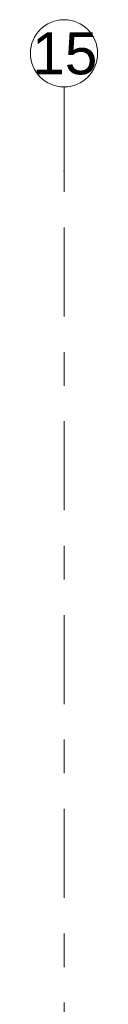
# Model space of a CAD drawing. Header units: metres. Extents: x -3.6 to 84.5, y -11 to 16.8.
# Tile 206 of 225: x 50.83 to 51.03, y 13.877 to 16.805. Entities that reach past the tile are written whole.
import ezdxf

# ---------------------------------------------------------------- set-up
doc = ezdxf.new("R2010")
doc.units = ezdxf.units.M
doc.header["$MEASUREMENT"] = 0
doc.linetypes.add('Strichlinie doppelt', pattern=[0.546806, 0.264583, -0.105833, 0.070556, -0.105833])
doc.layers.add('451 - Universal.Achsen Raster', color=7, linetype='Continuous')
doc.styles.add('ERSTELLTER_STIL_2', font='txt')

msp = doc.modelspace()

# ---------------------------------------------------------------- linework, layer by layer
at = {"layer": '451 - Universal.Achsen Raster', "color": 160, "linetype": 'Strichlinie doppelt', "lineweight": 9, "true_color": 0x3232ff}
for p, q in [((50.93, 16.355), (50.93, 16.605)), ((50.93, -10.585), (50.93, 16.355))]:
    msp.add_line(p, q, dxfattribs=at)
at = {"layer": '451 - Universal.Achsen Raster', "color": 160, "linetype": 'Continuous', "lineweight": 9, "true_color": 0x3232ff}
msp.add_circle((50.93, 16.705), 0.1, dxfattribs=at)
at = {"layer": '451 - Universal.Achsen Raster', "color": 160, "linetype": 'Strichlinie doppelt', "lineweight": 9, "true_color": 0x3232ff}
msp.add_point((50.93, 16.355), dxfattribs=at)
msp.add_point((50.93, 16.355), dxfattribs=at)

# ---------------------------------------------------------------- texts
at = {"layer": '451 - Universal.Achsen Raster', "color": 160, "lineweight": 9, "true_color": 0x3232ff, "insert": (50.8351, 16.7675), "char_height": 0.125, "attachment_point": 1, "style": 'ERSTELLTER_STIL_2'}
msp.add_mtext('\\A1;{\\pql;\\pt0;\\fArial|b0|i0|c0|p38;15}', dxfattribs=at)

doc.saveas('drawing.dxf')
